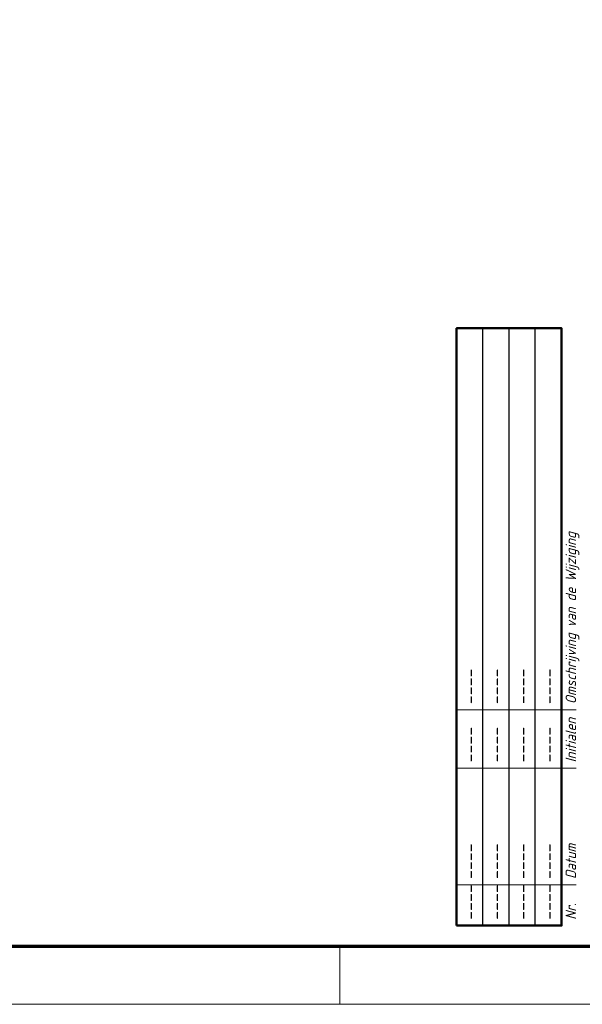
# Model space of a CAD drawing. Header units: millimetres. Extents: x -1609 to 2109, y 0 to 841.
# Tile 38 of 65: x 1844 to 1941, y 0 to 169. Entities that reach past the tile are written whole.
import ezdxf

# ---------------------------------------------------------------- set-up
doc = ezdxf.new("R2010")
doc.units = ezdxf.units.MM
doc.layers.add('RVB_ALG_TEKENBLAD_ALGEMEEN', color=2, linetype='Continuous')
doc.styles.add('RVB_TXT', font='isocp.shx')

# ---------------------------------------------------------------- blocks, each defined once
blk = doc.blocks.new('*U25')
at = {"color": 1, "linetype": 'Continuous', "lineweight": 18}
blk.add_lwpolyline([(-1609, 0), (0, 0), (0, 841), (-1609, 841)], close=True, dxfattribs=at)
at = {"color": 5, "linetype": 'Continuous', "lineweight": 70}
blk.add_lwpolyline([(-1599, 10), (-10, 10), (-10, 831), (-1599, 831)], close=True, dxfattribs=at)
at = {"color": 1, "linetype": 'Continuous', "lineweight": 18, "flags": 128}
blk.add_lwpolyline([(-210, 10), (-210, 0)], dxfattribs=at)
blk = doc.blocks.new('*U26')
at = {"color": 4, "linetype": 'Continuous', "lineweight": 50, "transparency": 16777216}
blk.add_lwpolyline([(-190, 13.5), (-190, 116), (-172, 116), (-172, 13.5)], close=True, dxfattribs=at)
at = {"color": 2, "linetype": 'Continuous', "lineweight": 25, "transparency": 16777216}
for points in [[(-185.5, 13.5), (-185.5, 116)], [(-181, 13.5), (-181, 116)], [(-176.5, 13.5), (-176.5, 116)]]:
    blk.add_lwpolyline(points, dxfattribs=at)
at = {"color": 1, "linetype": 'Continuous', "lineweight": 18, "transparency": 16777216}
for points in [[(-190, 50.5), (-169.5, 50.5)], [(-190, 40.5), (-169.5, 40.5)], [(-190, 20.5), (-169.5, 20.5)]]:
    blk.add_lwpolyline(points, dxfattribs=at)
at = {"color": 1, "linetype": 'Continuous', "lineweight": 18, "transparency": 16777216, "style": 'RVB_TXT', "oblique": 15}
for s, p in [('Omschrijving van de Wijziging', (-169.5, 51.5)), ('Initialen', (-169.5, 41.5)), ('Datum', (-169.5, 21.5)), ('Nr.', (-169.5, 14.5))]:
    blk.add_text(s, height=1.8, rotation=90, dxfattribs=at).set_placement(p)
at = {"color": 2, "linetype": 'Continuous', "lineweight": 25, "transparency": 16777216, "style": 'RVB_TXT'}
for tag, p in [('RVB_WIJZ_4_OMSCHR', (-186.5, 51.5)), ('RVB_WIJZ_3_OMSCHR', (-182, 51.5)), ('RVB_WIJZ_2_OMSCHR', (-177.5, 51.5)), ('RVB_WIJZ_1_OMSCHR', (-173, 51.5)), ('RVB_WIJZ_4_TEK', (-186.5, 41.5)), ('RVB_WIJZ_3_TEK', (-182, 41.5)), ('RVB_WIJZ_2_TEK', (-177.5, 41.5)), ('RVB_WIJZ_1_TEK', (-173, 41.5)), ('RVB_WIJZ_4_DATUM', (-186.5, 21.5)), ('RVB_WIJZ_3_DATUM', (-182, 21.5)), ('RVB_WIJZ_2_DATUM', (-177.5, 21.5)), ('RVB_WIJZ_1_DATUM', (-173, 21.5)), ('RVB_WIJZ_4_NR', (-186.5, 14.5)), ('RVB_WIJZ_3_NR', (-182, 14.5)), ('RVB_WIJZ_2_NR', (-177.5, 14.5)), ('RVB_WIJZ_1_NR', (-173, 14.5))]:
    blk.add_attdef(tag, p, '', height=2.5, rotation=90, dxfattribs=at)

msp = doc.modelspace()

# ---------------------------------------------------------------- block references
at = {"layer": 'RVB_ALG_TEKENBLAD_ALGEMEEN', "transparency": 16777216}
msp.add_blockref('*U25', (2109, 0), dxfattribs=at)
msp.add_blockref('*U26', (2109, 0), dxfattribs=at).add_auto_attribs({'RVB_WIJZ_1_NR': '----', 'RVB_WIJZ_1_DATUM': '----', 'RVB_WIJZ_1_TEK': '----', 'RVB_WIJZ_1_OMSCHR': '----', 'RVB_WIJZ_2_NR': '----', 'RVB_WIJZ_2_DATUM': '----', 'RVB_WIJZ_2_TEK': '----', 'RVB_WIJZ_2_OMSCHR': '----', 'RVB_WIJZ_3_NR': '----', 'RVB_WIJZ_3_DATUM': '----', 'RVB_WIJZ_3_TEK': '----', 'RVB_WIJZ_3_OMSCHR': '----', 'RVB_WIJZ_4_NR': '----', 'RVB_WIJZ_4_DATUM': '----', 'RVB_WIJZ_4_TEK': '----', 'RVB_WIJZ_4_OMSCHR': '----'})

doc.saveas('drawing.dxf')
